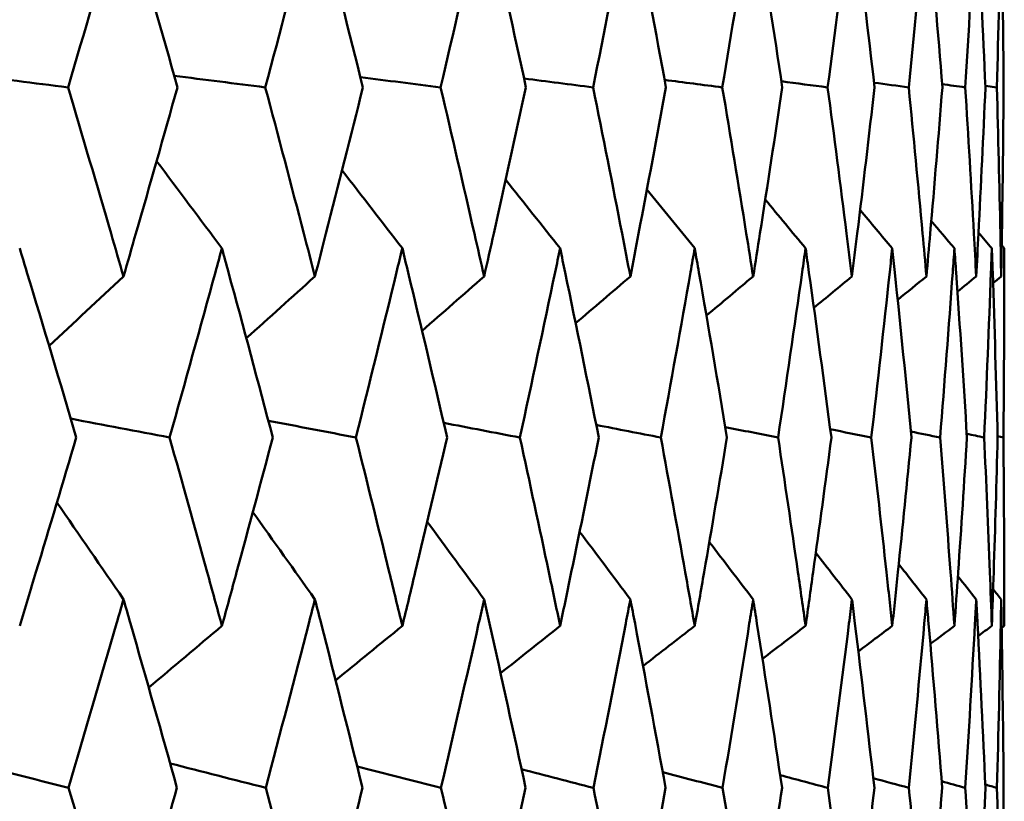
# Model space of a CAD drawing. Header units: millimetres. Extents: x 113 to 2969, y 62 to 2427.
# Tile 156 of 256: x 1151.38 to 1154.49, y 289.86 to 292.33. Entities that reach past the tile are written whole.
import ezdxf

# ---------------------------------------------------------------- set-up
doc = ezdxf.new("R2010")
doc.units = ezdxf.units.MM
doc.header["$LTSCALE"] = 12
doc.layers.add('Widoczne (ISO)', color=7, linetype='Continuous', lineweight=50)

msp = doc.modelspace()

# ---------------------------------------------------------------- linework, layer by layer
at = {"layer": 'Widoczne (ISO)'}
for p, q in [((1154.434431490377, 292.1237559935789), (1154.470878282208, 292.1185888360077)), ((1154.473144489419, 291.0157676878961), (1154.491441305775, 291.0117961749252))]:
    msp.add_line(p, q, dxfattribs=at)
msp.add_circle((1134.494309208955, 326.3263528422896), 50.0000000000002, dxfattribs=at)
for points, knots in [([(1151.709149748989, 292.7174560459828), (1151.702077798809, 292.692994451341), (1151.694993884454, 292.6685323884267), (1151.637096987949, 292.4689367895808), (1151.585681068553, 292.2937726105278), (1151.533656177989, 292.1185888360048)], [0.06241522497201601, 0.06241522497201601, 0.06241522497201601, 0.06241522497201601, 0.07085459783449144, 0.07085459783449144, 0.1312741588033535, 0.1312741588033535, 0.1312741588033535, 0.1312741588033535]), ([(1151.879671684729, 292.1185888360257), (1151.830563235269, 292.2937378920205), (1151.78079076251, 292.4688673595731), (1151.723300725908, 292.6684629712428), (1151.716231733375, 292.6929597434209), (1151.709149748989, 292.7174560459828)], [0.01044348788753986, 0.01044348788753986, 0.01044348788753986, 0.01044348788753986, 0.07085106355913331, 0.07085106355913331, 0.0793024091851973, 0.0793024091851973, 0.0793024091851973, 0.0793024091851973]), ([(1152.314439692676, 292.7174560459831), (1152.30813254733, 292.6929944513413), (1152.301812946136, 292.6685323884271), (1152.250148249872, 292.4689367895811), (1152.204175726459, 292.2937726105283), (1152.157568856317, 292.1185888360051)], [0.06241522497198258, 0.06241522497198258, 0.06241522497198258, 0.06241522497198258, 0.07085459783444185, 0.07085459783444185, 0.1312741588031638, 0.1312741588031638, 0.1312741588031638, 0.1312741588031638]), ([(1152.466164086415, 292.118588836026), (1152.422574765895, 292.2937378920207), (1152.378302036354, 292.4688673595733), (1152.327058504, 292.6684629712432), (1152.320755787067, 292.6929597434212), (1152.314439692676, 292.7174560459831)], [0.01044348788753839, 0.01044348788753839, 0.01044348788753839, 0.01044348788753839, 0.07085106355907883, 0.07085106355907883, 0.07930240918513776, 0.07930240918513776, 0.07930240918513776, 0.07930240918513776]), ([(1152.849401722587, 292.7174560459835), (1152.843884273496, 292.6929944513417), (1152.838353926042, 292.6685323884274), (1152.793125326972, 292.4689367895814), (1152.752777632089, 292.2937726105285), (1152.711772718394, 292.1185888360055)], [0.06241522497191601, 0.06241522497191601, 0.06241522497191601, 0.06241522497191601, 0.07085459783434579, 0.07085459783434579, 0.1312741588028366, 0.1312741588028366, 0.1312741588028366, 0.1312741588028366]), ([(1152.981729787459, 292.1185888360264), (1152.943831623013, 292.2937378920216), (1152.905233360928, 292.4688673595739), (1152.860438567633, 292.6684629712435), (1152.854927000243, 292.6929597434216), (1152.849401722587, 292.7174560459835)], [0.01044348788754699, 0.01044348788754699, 0.01044348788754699, 0.01044348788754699, 0.07085106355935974, 0.07085106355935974, 0.07930240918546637, 0.07930240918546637, 0.07930240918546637, 0.07930240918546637]), ([(1153.311924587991, 292.7174560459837), (1153.307218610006, 292.692994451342), (1153.302499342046, 292.6685323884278), (1153.263885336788, 292.4689367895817), (1153.229321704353, 292.2937726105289), (1153.194080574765, 292.1185888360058)], [0.06241522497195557, 0.06241522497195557, 0.06241522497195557, 0.06241522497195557, 0.07085459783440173, 0.07085459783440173, 0.1312741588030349, 0.1312741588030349, 0.1312741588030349, 0.1312741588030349]), ([(1153.424334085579, 292.1185888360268), (1153.392276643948, 292.2937378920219), (1153.359505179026, 292.4688673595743), (1153.321335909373, 292.6684629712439), (1153.316637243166, 292.692959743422), (1153.311924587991, 292.7174560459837)], [0.01044348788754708, 0.01044348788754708, 0.01044348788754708, 0.01044348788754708, 0.07085106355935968, 0.07085106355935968, 0.079302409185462, 0.079302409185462, 0.079302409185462, 0.079302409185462]), ([(1153.700182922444, 292.7174560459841), (1153.69630698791, 292.6929944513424), (1153.69241742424, 292.6685323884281), (1153.660570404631, 292.4689367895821), (1153.631927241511, 292.2937726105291), (1153.602588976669, 292.1185888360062)], [0.06241522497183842, 0.06241522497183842, 0.06241522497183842, 0.06241522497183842, 0.0708545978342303, 0.0708545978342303, 0.1312741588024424, 0.1312741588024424, 0.1312741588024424, 0.1312741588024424]), ([(1153.792230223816, 292.1185888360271), (1153.766140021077, 292.293737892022), (1153.739324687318, 292.4688673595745), (1153.707931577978, 292.6684629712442), (1153.704064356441, 292.6929597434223), (1153.700182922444, 292.7174560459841)], [0.01044348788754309, 0.01044348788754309, 0.01044348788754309, 0.01044348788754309, 0.07085106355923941, 0.07085106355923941, 0.07930240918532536, 0.07930240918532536, 0.07930240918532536, 0.07930240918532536]), ([(1154.012644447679, 292.7174560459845), (1154.009613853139, 292.6929944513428), (1154.006569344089, 292.6685323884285), (1153.981614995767, 292.4689367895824), (1153.95900534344, 292.2937726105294), (1153.935685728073, 292.1185888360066)], [0.06241522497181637, 0.06241522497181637, 0.06241522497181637, 0.06241522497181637, 0.07085459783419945, 0.07085459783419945, 0.1312741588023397, 0.1312741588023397, 0.1312741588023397, 0.1312741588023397]), ([(1154.08396628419, 292.1185888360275), (1154.063946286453, 292.2937378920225), (1154.043192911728, 292.4688673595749), (1154.018699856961, 292.6684629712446), (1154.015679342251, 292.6929597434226), (1154.012644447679, 292.7174560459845)], [0.01044348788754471, 0.01044348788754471, 0.01044348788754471, 0.01044348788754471, 0.07085106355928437, 0.07085106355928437, 0.07930240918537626, 0.07930240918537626, 0.07930240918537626, 0.07930240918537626]), ([(1154.248076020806, 292.7174560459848), (1154.245902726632, 292.6929944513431), (1154.243715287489, 292.6685323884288), (1154.225752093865, 292.4689367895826), (1154.209265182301, 292.2937726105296), (1154.192056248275, 292.1185888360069)], [0.06241522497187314, 0.06241522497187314, 0.06241522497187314, 0.06241522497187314, 0.07085459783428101, 0.07085459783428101, 0.1312741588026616, 0.1312741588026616, 0.1312741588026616, 0.1312741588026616]), ([(1154.29839091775, 292.1185888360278), (1154.2845201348, 292.2937378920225), (1154.269910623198, 292.4688673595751), (1154.252414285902, 292.6684629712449), (1154.250252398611, 292.692959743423), (1154.248076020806, 292.7174560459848)], [0.01044348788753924, 0.01044348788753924, 0.01044348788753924, 0.01044348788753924, 0.07085106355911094, 0.07085106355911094, 0.07930240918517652, 0.07930240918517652, 0.07930240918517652, 0.07930240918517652]), ([(1154.405548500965, 292.7174560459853), (1154.404241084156, 292.6929944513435), (1154.402919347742, 292.6685323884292), (1154.392018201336, 292.4689367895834), (1154.381719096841, 292.2937726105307), (1154.370688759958, 292.1185888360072)], [0.0624152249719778, 0.0624152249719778, 0.0624152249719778, 0.0624152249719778, 0.07085459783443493, 0.07085459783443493, 0.1312741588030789, 0.1312741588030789, 0.1312741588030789, 0.1312741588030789]), ([(1154.43465788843, 292.1185888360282), (1154.426991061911, 292.2937378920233), (1154.4185830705, 292.4688673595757), (1154.408152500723, 292.6684629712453), (1154.406857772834, 292.6929597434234), (1154.405548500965, 292.7174560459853)], [0.01044348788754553, 0.01044348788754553, 0.01044348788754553, 0.01044348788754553, 0.0708510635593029, 0.0708510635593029, 0.07930240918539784, 0.07930240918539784, 0.07930240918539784, 0.07930240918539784]), ([(1154.484440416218, 292.7174560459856), (1154.484004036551, 292.6929944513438), (1154.483553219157, 292.6685323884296), (1154.479757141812, 292.4689367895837), (1154.475686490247, 292.2937726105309), (1154.470878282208, 292.1185888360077)], [0.06241522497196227, 0.06241522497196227, 0.06241522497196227, 0.06241522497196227, 0.07085459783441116, 0.07085459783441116, 0.1312741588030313, 0.1312741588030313, 0.1312741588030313, 0.1312741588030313]), ([(1154.492229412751, 292.1185888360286), (1154.490796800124, 292.293737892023), (1154.488623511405, 292.4688673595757), (1154.485299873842, 292.6684629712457), (1154.484877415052, 292.6929597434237), (1154.484440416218, 292.7174560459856)], [0.01044348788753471, 0.01044348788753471, 0.01044348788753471, 0.01044348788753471, 0.07085106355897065, 0.07085106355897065, 0.07930240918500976, 0.07930240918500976, 0.07930240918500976, 0.07930240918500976]), ([(1151.533656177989, 292.1185888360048), (1151.579543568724, 291.964535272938), (1151.624935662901, 291.8104737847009), (1151.682979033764, 291.6112889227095), (1151.696085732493, 291.5661647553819), (1151.709149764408, 291.521040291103)], [0.008384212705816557, 0.008384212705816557, 0.008384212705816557, 0.008384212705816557, 0.06155515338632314, 0.06155515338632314, 0.0771286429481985, 0.0771286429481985, 0.0771286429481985, 0.0771286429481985]), ([(1151.709149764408, 291.521040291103), (1151.722208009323, 291.5661447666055), (1151.735223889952, 291.6112489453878), (1151.792516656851, 291.8104338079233), (1151.83634246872, 291.9645152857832), (1151.879671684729, 292.1185888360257)], [0.0459862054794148, 0.0459862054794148, 0.0459862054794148, 0.0459862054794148, 0.06155279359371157, 0.06155279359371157, 0.1147306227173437, 0.1147306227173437, 0.1147306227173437, 0.1147306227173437]), ([(1152.157568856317, 292.1185888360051), (1152.19867740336, 291.9645352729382), (1152.239273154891, 291.810473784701), (1152.291093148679, 291.6112889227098), (1152.302788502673, 291.5661647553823), (1152.314439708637, 291.5210402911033)], [0.008384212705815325, 0.008384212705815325, 0.008384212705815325, 0.008384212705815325, 0.06155515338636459, 0.06155515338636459, 0.07712864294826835, 0.07712864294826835, 0.07712864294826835, 0.07712864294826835]), ([(1152.314439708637, 291.5210402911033), (1152.326085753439, 291.5661447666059), (1152.337687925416, 291.6112489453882), (1152.388730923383, 291.8104338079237), (1152.427704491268, 291.9645152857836), (1152.466164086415, 292.118588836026)], [0.04598620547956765, 0.04598620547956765, 0.04598620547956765, 0.04598620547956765, 0.06155279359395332, 0.06155279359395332, 0.1147306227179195, 0.1147306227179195, 0.1147306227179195, 0.1147306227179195]), ([(1152.711772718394, 292.1185888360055), (1152.747940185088, 291.9645352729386), (1152.783579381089, 291.8104737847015), (1152.828971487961, 291.6112889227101), (1152.839209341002, 291.5661647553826), (1152.849401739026, 291.5210402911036)], [0.00838421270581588, 0.00838421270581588, 0.00838421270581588, 0.00838421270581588, 0.06155515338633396, 0.06155515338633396, 0.07712864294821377, 0.07712864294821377, 0.07712864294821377, 0.07712864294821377]), ([(1152.849401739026, 291.5210402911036), (1152.859589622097, 291.5661447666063), (1152.86973229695, 291.6112489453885), (1152.914324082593, 291.8104338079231), (1152.948291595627, 291.9645152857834), (1152.981729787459, 292.1185888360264)], [0.04598620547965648, 0.04598620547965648, 0.04598620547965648, 0.04598620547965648, 0.0615527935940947, 0.0615527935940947, 0.114730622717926, 0.114730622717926, 0.114730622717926, 0.114730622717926]), ([(1153.194080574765, 292.1185888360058), (1153.225164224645, 291.9645352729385), (1153.255706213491, 291.810473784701), (1153.294491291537, 291.6112889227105), (1153.303231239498, 291.5661647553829), (1153.311924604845, 291.521040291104)], [0.008384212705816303, 0.008384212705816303, 0.008384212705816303, 0.008384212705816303, 0.0615551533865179, 0.0615551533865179, 0.07712864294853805, 0.07712864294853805, 0.07712864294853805, 0.07712864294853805]), ([(1153.311924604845, 291.521040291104), (1153.320614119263, 291.5661447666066), (1153.329257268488, 291.6112489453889), (1153.367221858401, 291.8104338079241), (1153.396049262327, 291.9645152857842), (1153.424334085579, 292.1185888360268)], [0.04598620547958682, 0.04598620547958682, 0.04598620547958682, 0.04598620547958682, 0.06155279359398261, 0.06155279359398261, 0.114730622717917, 0.114730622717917, 0.114730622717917, 0.114730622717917]), ([(1153.602588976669, 292.1185888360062), (1153.628466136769, 291.9645352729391), (1153.653790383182, 291.8104737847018), (1153.68581536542, 291.6112889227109), (1153.693022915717, 291.5661647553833), (1153.700182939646, 291.5210402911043)], [0.008384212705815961, 0.008384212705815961, 0.008384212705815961, 0.008384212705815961, 0.06155515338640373, 0.06155515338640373, 0.07712864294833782, 0.07712864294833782, 0.07712864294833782, 0.07712864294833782]), ([(1153.700182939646, 291.5210402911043), (1153.707339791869, 291.566144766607), (1153.714449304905, 291.6112489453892), (1153.745636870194, 291.8104338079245), (1153.769210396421, 291.9645152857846), (1153.792230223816, 292.1185888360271)], [0.04598620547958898, 0.04598620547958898, 0.04598620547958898, 0.04598620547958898, 0.0615527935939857, 0.0615527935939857, 0.1147306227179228, 0.1147306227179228, 0.1147306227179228, 0.1147306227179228]), ([(1153.935685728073, 292.1185888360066), (1153.956254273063, 291.9645352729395), (1153.976260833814, 291.8104737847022), (1154.001399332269, 291.6112889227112), (1154.007046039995, 291.5661647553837), (1154.012644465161, 291.5210402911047)], [0.008384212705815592, 0.008384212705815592, 0.008384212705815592, 0.008384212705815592, 0.06155515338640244, 0.06155515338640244, 0.07712864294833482, 0.07712864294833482, 0.07712864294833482, 0.07712864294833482]), ([(1154.012644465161, 291.5210402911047), (1154.018240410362, 291.5661447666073), (1154.02378822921, 291.6112489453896), (1154.048075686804, 291.8104338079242), (1154.066302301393, 291.9645152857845), (1154.08396628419, 292.1185888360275)], [0.04598620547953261, 0.04598620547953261, 0.04598620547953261, 0.04598620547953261, 0.0615527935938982, 0.0615527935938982, 0.114730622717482, 0.114730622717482, 0.114730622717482, 0.114730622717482]), ([(1154.192056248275, 292.1185888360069), (1154.207235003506, 291.96453527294), (1154.221844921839, 291.8104737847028), (1154.239997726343, 291.6112889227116), (1154.244061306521, 291.566164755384), (1154.248076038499, 291.5210402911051)], [0.008384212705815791, 0.008384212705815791, 0.008384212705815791, 0.008384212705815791, 0.06155515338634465, 0.06155515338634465, 0.07712864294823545, 0.07712864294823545, 0.07712864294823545, 0.07712864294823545]), ([(1154.248076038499, 291.5210402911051), (1154.25208899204, 291.5661447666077), (1154.256053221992, 291.6112489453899), (1154.273344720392, 291.8104338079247), (1154.286152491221, 291.964515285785), (1154.29839091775, 292.1185888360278)], [0.04598620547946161, 0.04598620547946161, 0.04598620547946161, 0.04598620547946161, 0.0615527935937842, 0.0615527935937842, 0.1147306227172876, 0.1147306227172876, 0.1147306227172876, 0.1147306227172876]), ([(1154.370688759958, 292.1185888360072), (1154.380417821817, 291.9645352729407), (1154.389573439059, 291.8104737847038), (1154.400668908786, 291.6112889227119), (1154.403133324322, 291.5661647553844), (1154.405548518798, 291.5210402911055)], [0.008384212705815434, 0.008384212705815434, 0.008384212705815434, 0.008384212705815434, 0.06155515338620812, 0.06155515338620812, 0.07712864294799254, 0.07712864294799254, 0.07712864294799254, 0.07712864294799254]), ([(1154.405548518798, 291.5210402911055), (1154.407962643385, 291.566144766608), (1154.410327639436, 291.6112489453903), (1154.420554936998, 291.8104338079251), (1154.427893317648, 291.9645152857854), (1154.43465788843, 292.1185888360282)], [0.04598620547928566, 0.04598620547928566, 0.04598620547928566, 0.04598620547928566, 0.06155279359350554, 0.06155279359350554, 0.1147306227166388, 0.1147306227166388, 0.1147306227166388, 0.1147306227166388]), ([(1154.470878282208, 292.1185888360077), (1154.475119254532, 291.9645352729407), (1154.478784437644, 291.8104737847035), (1154.482778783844, 291.6112889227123), (1154.483634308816, 291.5661647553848), (1154.484440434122, 291.5210402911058)], [0.008384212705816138, 0.008384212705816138, 0.008384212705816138, 0.008384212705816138, 0.06155515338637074, 0.06155515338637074, 0.07712864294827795, 0.07712864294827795, 0.07712864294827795, 0.07712864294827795]), ([(1154.484440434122, 291.5210402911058), (1154.485246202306, 291.5661447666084), (1154.486002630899, 291.6112489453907), (1154.489125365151, 291.8104338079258), (1154.490965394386, 291.9645152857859), (1154.492229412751, 292.1185888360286)], [0.04598620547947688, 0.04598620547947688, 0.04598620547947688, 0.04598620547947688, 0.06155279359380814, 0.06155279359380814, 0.1147306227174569, 0.1147306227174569, 0.1147306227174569, 0.1147306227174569]), ([(1151.559923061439, 291.0117961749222), (1151.50854679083, 291.1858268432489), (1151.456535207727, 291.3598452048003), (1151.396230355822, 291.559163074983), (1151.388555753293, 291.5844842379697), (1151.380867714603, 291.6098051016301)], [0.01556036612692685, 0.01556036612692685, 0.01556036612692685, 0.01556036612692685, 0.0755552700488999, 0.0755552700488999, 0.08428623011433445, 0.08428623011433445, 0.08428623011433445, 0.08428623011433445]), ([(1152.020442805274, 291.6098051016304), (1152.013542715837, 291.5845285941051), (1152.006629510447, 291.5592517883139), (1151.952013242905, 291.359933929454), (1151.903699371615, 291.1858712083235), (1151.854766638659, 291.0117961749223)], [0.06686277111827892, 0.06686277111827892, 0.06686277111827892, 0.06686277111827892, 0.07557847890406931, 0.07557847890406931, 0.1355889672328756, 0.1355889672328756, 0.1355889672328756, 0.1355889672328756]), ([(1152.181092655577, 291.0117961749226), (1152.135096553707, 291.185826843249), (1152.088444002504, 291.3598452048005), (1152.03425331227, 291.5591630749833), (1152.027355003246, 291.5844842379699), (1152.020442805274, 291.6098051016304)], [0.01556036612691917, 0.01556036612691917, 0.01556036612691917, 0.01556036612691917, 0.07555527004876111, 0.07555527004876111, 0.08428623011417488, 0.08428623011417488, 0.08428623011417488, 0.08428623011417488]), ([(1152.590850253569, 291.6098051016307), (1152.584751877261, 291.5845285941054), (1152.578639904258, 291.5592517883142), (1152.530337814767, 291.3599339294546), (1152.487514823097, 291.1858712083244), (1152.444050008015, 291.0117961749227)], [0.0668627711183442, 0.0668627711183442, 0.0668627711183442, 0.0668627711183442, 0.07557847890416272, 0.07557847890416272, 0.1355889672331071, 0.1355889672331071, 0.1355889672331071, 0.1355889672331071]), ([(1152.732460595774, 291.0117961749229), (1152.692026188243, 291.1858268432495), (1152.650916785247, 291.3598452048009), (1152.60305412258, 291.5591630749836), (1152.596959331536, 291.5844842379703), (1152.590850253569, 291.6098051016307)], [0.01556036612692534, 0.01556036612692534, 0.01556036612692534, 0.01556036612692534, 0.07555527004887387, 0.07555527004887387, 0.08428623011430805, 0.08428623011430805, 0.08428623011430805, 0.08428623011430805]), ([(1153.089838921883, 291.6098051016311), (1153.084566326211, 291.5845285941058), (1153.07927970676, 291.5592517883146), (1153.037482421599, 291.3599339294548), (1153.000319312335, 291.1858712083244), (1152.962493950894, 291.0117961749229)], [0.0668627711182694, 0.0668627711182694, 0.0668627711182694, 0.0668627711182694, 0.07557847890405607, 0.07557847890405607, 0.1355889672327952, 0.1355889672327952, 0.1355889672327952, 0.1355889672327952]), ([(1153.211850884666, 291.0117961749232), (1153.177137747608, 291.1858268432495), (1153.141733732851, 291.3598452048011), (1153.100387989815, 291.559163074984), (1153.095120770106, 291.5844842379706), (1153.089838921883, 291.6098051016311)], [0.01556036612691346, 0.01556036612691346, 0.01556036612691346, 0.01556036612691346, 0.07555527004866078, 0.07555527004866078, 0.08428623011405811, 0.08428623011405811, 0.08428623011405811, 0.08428623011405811]), ([(1153.515439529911, 291.6098051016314), (1153.5110135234, 291.5845285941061), (1153.506573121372, 291.559251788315), (1153.471445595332, 291.3599339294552), (1153.440089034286, 291.1858712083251), (1153.408052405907, 291.0117961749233)], [0.06686277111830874, 0.06686277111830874, 0.06686277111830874, 0.06686277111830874, 0.07557847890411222, 0.07557847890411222, 0.1355889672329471, 0.1355889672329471, 0.1355889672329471, 0.1355889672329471]), ([(1153.617371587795, 291.0117961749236), (1153.588516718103, 291.18582684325), (1153.558957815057, 291.3598452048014), (1153.524292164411, 291.5591630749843), (1153.519873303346, 291.584484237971), (1153.515439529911, 291.6098051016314)], [0.01556036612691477, 0.01556036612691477, 0.01556036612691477, 0.01556036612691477, 0.0755552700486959, 0.0755552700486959, 0.08428623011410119, 0.08428623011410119, 0.08428623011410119, 0.08428623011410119]), ([(1153.865972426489, 291.6098051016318), (1153.862410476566, 291.5845285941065), (1153.858833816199, 291.5592517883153), (1153.830514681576, 291.3599339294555), (1153.80508841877, 291.1858712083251), (1153.778966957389, 291.0117961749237)], [0.06686277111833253, 0.06686277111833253, 0.06686277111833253, 0.06686277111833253, 0.07557847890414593, 0.07557847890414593, 0.1355889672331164, 0.1355889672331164, 0.1355889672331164, 0.1355889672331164]), ([(1153.947422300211, 291.0117961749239), (1153.924539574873, 291.1858268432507), (1153.900942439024, 291.359845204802), (1153.873093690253, 291.5591630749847), (1153.86954062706, 291.5844842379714), (1153.865972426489, 291.6098051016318)], [0.0155603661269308, 0.0155603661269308, 0.0155603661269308, 0.0155603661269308, 0.07555527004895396, 0.07555527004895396, 0.08428623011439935, 0.08428623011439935, 0.08428623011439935, 0.08428623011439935]), ([(1154.140054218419, 291.6098051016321), (1154.137370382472, 291.5845285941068), (1154.134671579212, 291.5592517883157), (1154.113272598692, 291.3599339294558), (1154.093876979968, 291.1858712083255), (1154.073773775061, 291.011796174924)], [0.0668627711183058, 0.0668627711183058, 0.0668627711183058, 0.0668627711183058, 0.07557847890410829, 0.07557847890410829, 0.1355889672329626, 0.1355889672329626, 0.1355889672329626, 0.1355889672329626]), ([(1154.200700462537, 291.0117961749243), (1154.183880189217, 291.1858268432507), (1154.16633794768, 291.3598452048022), (1154.145416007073, 291.5591630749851), (1154.142742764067, 291.5844842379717), (1154.140054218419, 291.6098051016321)], [0.01556036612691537, 0.01556036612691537, 0.01556036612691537, 0.01556036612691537, 0.07555527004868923, 0.07555527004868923, 0.08428623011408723, 0.08428623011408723, 0.08428623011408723, 0.08428623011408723]), ([(1154.336603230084, 291.6098051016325), (1154.334808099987, 291.5845285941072), (1154.332997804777, 291.559251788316), (1154.318603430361, 291.3599339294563), (1154.305315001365, 291.185871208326), (1154.291309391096, 291.0117961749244)], [0.06686277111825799, 0.06686277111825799, 0.06686277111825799, 0.06686277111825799, 0.07557847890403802, 0.07557847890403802, 0.1355889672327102, 0.1355889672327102, 0.1355889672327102, 0.1355889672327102]), ([(1154.37620650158, 291.0117961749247), (1154.365515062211, 291.1858268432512), (1154.354096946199, 291.3598452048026), (1154.340184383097, 291.5591630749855), (1154.338401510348, 291.5844842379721), (1154.336603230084, 291.6098051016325)], [0.01556036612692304, 0.01556036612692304, 0.01556036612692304, 0.01556036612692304, 0.07555527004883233, 0.07555527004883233, 0.0842862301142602, 0.0842862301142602, 0.0842862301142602, 0.0842862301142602]), ([(1154.454843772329, 291.6098051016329), (1154.453944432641, 291.5845285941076), (1154.453029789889, 291.5592517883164), (1154.445696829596, 291.3599339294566), (1154.438568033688, 291.1858712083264), (1154.430715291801, 291.0117961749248)], [0.06686277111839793, 0.06686277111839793, 0.06686277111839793, 0.06686277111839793, 0.07557847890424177, 0.07557847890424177, 0.1355889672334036, 0.1355889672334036, 0.1355889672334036, 0.1355889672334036]), ([(1154.473247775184, 291.0117961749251), (1154.468727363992, 291.1858268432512), (1154.463478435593, 291.3598452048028), (1154.456630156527, 291.5591630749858), (1154.455744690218, 291.5844842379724), (1154.454843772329, 291.6098051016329)], [0.01556036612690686, 0.01556036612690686, 0.01556036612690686, 0.01556036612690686, 0.07555527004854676, 0.07555527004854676, 0.08428623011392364, 0.08428623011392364, 0.08428623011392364, 0.08428623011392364]), ([(1154.494309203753, 291.6098051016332), (1154.494309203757, 291.584528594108), (1154.49429382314, 291.5592517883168), (1154.494051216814, 291.3599339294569), (1154.493110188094, 291.1858712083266), (1154.491441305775, 291.0117961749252)], [0.06686277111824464, 0.06686277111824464, 0.06686277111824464, 0.06686277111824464, 0.07557847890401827, 0.07557847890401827, 0.1355889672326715, 0.1355889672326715, 0.1355889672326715, 0.1355889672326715]), ([(1151.380867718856, 290.4162790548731), (1151.398089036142, 290.4727824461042), (1151.415244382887, 290.5292862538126), (1151.475280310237, 290.7277890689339), (1151.517810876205, 290.8697929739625), (1151.559923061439, 291.0117961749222)], [0.04208868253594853, 0.04208868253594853, 0.04208868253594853, 0.04208868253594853, 0.06158988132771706, 0.06158988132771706, 0.1105980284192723, 0.1105980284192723, 0.1105980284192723, 0.1105980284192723]), ([(1151.854766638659, 291.0117961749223), (1151.89486009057, 290.869812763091), (1151.934530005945, 290.7278286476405), (1151.989397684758, 290.5293258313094), (1152.00495396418, 290.4728022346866), (1152.020442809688, 290.4162790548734)], [0.01259731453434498, 0.01259731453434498, 0.01259731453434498, 0.01259731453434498, 0.06159863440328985, 0.06159863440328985, 0.08110666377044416, 0.08110666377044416, 0.08110666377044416, 0.08110666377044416]), ([(1152.020442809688, 290.4162790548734), (1152.035926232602, 290.4727824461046), (1152.051341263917, 290.5292862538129), (1152.105254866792, 290.7277890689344), (1152.143390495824, 290.8697929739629), (1152.181092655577, 291.0117961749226)], [0.04208868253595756, 0.04208868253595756, 0.04208868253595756, 0.04208868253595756, 0.06158988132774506, 0.06158988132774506, 0.1105980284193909, 0.1105980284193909, 0.1105980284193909, 0.1105980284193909]), ([(1152.444050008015, 291.0117961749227), (1152.479663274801, 290.8698127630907), (1152.514838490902, 290.7278286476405), (1152.563402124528, 290.5293258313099), (1152.577161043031, 290.4728022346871), (1152.590850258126, 290.4162790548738)], [0.01259731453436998, 0.01259731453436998, 0.01259731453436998, 0.01259731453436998, 0.06159863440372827, 0.06159863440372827, 0.08110666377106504, 0.08110666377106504, 0.08110666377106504, 0.08110666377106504]), ([(1152.590850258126, 290.4162790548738), (1152.604534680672, 290.4727824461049), (1152.61814856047, 290.5292862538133), (1152.66572706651, 290.7277890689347), (1152.699317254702, 290.8697929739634), (1152.732460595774, 291.0117961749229)], [0.04208868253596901, 0.04208868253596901, 0.04208868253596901, 0.04208868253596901, 0.0615898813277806, 0.0615898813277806, 0.1105980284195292, 0.1105980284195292, 0.1105980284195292, 0.1105980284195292]), ([(1152.962493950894, 291.0117961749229), (1152.993486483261, 290.8698127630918), (1153.024028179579, 290.7278286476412), (1153.066096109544, 290.5293258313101), (1153.078003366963, 290.4728022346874), (1153.089838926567, 290.4162790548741)], [0.01259731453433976, 0.01259731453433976, 0.01259731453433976, 0.01259731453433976, 0.06159863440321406, 0.06159863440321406, 0.08110666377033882, 0.08110666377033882, 0.08110666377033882, 0.08110666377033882]), ([(1153.089838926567, 290.4162790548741), (1153.10167034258, 290.4727824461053), (1153.113429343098, 290.5292862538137), (1153.154484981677, 290.7277890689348), (1153.183397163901, 290.8697929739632), (1153.211850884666, 291.0117961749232)], [0.04208868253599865, 0.04208868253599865, 0.04208868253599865, 0.04208868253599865, 0.0615898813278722, 0.0615898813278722, 0.1105980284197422, 0.1105980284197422, 0.1105980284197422, 0.1105980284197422]), ([(1153.408052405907, 291.0117961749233), (1153.434301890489, 290.8698127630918), (1153.460089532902, 290.7278286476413), (1153.495495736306, 290.5293258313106), (1153.505504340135, 290.4728022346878), (1153.515439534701, 290.4162790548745)], [0.01259731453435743, 0.01259731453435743, 0.01259731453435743, 0.01259731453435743, 0.06159863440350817, 0.06159863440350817, 0.08110666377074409, 0.08110666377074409, 0.08110666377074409, 0.08110666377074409]), ([(1153.515439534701, 290.4162790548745), (1153.525371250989, 290.4727824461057), (1153.535228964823, 290.5292862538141), (1153.569599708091, 290.7277890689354), (1153.593719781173, 290.8697929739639), (1153.617371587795, 291.0117961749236)], [0.04208868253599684, 0.04208868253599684, 0.04208868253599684, 0.04208868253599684, 0.06158988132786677, 0.06158988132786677, 0.1105980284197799, 0.1105980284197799, 0.1105980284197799, 0.1105980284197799]), ([(1153.778966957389, 291.0117961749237), (1153.800369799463, 290.8698127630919), (1153.821301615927, 290.7278286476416), (1153.84990636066, 290.529325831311), (1153.857976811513, 290.4728022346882), (1153.865972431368, 290.4162790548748)], [0.01259731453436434, 0.01259731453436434, 0.01259731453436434, 0.01259731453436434, 0.06159863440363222, 0.06159863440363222, 0.08110666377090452, 0.08110666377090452, 0.08110666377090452, 0.08110666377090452]), ([(1153.865972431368, 290.4162790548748), (1153.873965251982, 290.4727824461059), (1153.881882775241, 290.5292862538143), (1153.909432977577, 290.7277890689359), (1153.928665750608, 290.8697929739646), (1153.947422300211, 291.0117961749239)], [0.04208868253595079, 0.04208868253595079, 0.04208868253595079, 0.04208868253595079, 0.06158988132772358, 0.06158988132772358, 0.1105980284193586, 0.1105980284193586, 0.1105980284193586, 0.1105980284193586]), ([(1154.073773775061, 291.011796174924), (1154.090245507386, 290.8698127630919), (1154.106238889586, 290.7278286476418), (1154.127929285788, 290.5293258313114), (1154.134029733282, 290.4728022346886), (1154.140054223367, 290.4162790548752)], [0.01259731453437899, 0.01259731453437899, 0.01259731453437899, 0.01259731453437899, 0.06159863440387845, 0.06159863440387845, 0.08110666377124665, 0.08110666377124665, 0.08110666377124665, 0.08110666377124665]), ([(1154.140054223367, 290.4162790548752), (1154.146076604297, 290.4727824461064), (1154.152022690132, 290.5292862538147), (1154.172643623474, 290.7277890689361), (1154.186913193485, 290.8697929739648), (1154.200700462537, 291.0117961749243)], [0.04208868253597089, 0.04208868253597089, 0.04208868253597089, 0.04208868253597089, 0.06158988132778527, 0.06158988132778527, 0.1105980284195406, 0.1105980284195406, 0.1105980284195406, 0.1105980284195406]), ([(1154.291309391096, 291.0117961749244), (1154.302785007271, 290.8698127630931), (1154.313776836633, 290.7278286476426), (1154.328467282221, 290.5293258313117), (1154.332573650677, 290.4728022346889), (1154.336603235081, 290.4162790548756)], [0.01259731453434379, 0.01259731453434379, 0.01259731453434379, 0.01259731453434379, 0.06159863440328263, 0.06159863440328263, 0.08110666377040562, 0.08110666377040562, 0.08110666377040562, 0.08110666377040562]), ([(1154.336603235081, 290.4162790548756), (1154.340631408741, 290.4727824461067), (1154.344582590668, 290.5292862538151), (1154.358192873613, 290.7277890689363), (1154.367442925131, 290.8697929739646), (1154.37620650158, 291.0117961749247)], [0.04208868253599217, 0.04208868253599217, 0.04208868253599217, 0.04208868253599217, 0.06158988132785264, 0.06158988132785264, 0.1105980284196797, 0.1105980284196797, 0.1105980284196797, 0.1105980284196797]), ([(1154.430715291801, 291.0117961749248), (1154.437149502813, 290.8698127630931), (1154.443096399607, 290.7278286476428), (1154.450728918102, 290.5293258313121), (1154.452825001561, 290.4728022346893), (1154.454843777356, 290.4162790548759)], [0.01259731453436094, 0.01259731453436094, 0.01259731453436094, 0.01259731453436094, 0.06159863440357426, 0.06159863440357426, 0.08110666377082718, 0.08110666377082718, 0.08110666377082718, 0.08110666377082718]), ([(1154.454843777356, 290.4162790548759), (1154.456861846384, 290.472782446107), (1154.458802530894, 290.5292862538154), (1154.465348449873, 290.7277890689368), (1154.46954247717, 290.8697929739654), (1154.473247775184, 291.0117961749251)], [0.04208868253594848, 0.04208868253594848, 0.04208868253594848, 0.04208868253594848, 0.0615898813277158, 0.0615898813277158, 0.1105980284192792, 0.1105980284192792, 0.1105980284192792, 0.1105980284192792]), ([(1154.491441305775, 291.0117961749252), (1154.492808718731, 290.8698127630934), (1154.493687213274, 290.7278286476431), (1154.494231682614, 290.5293258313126), (1154.49430920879, 290.4728022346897), (1154.49430920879, 290.4162790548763)], [0.01259731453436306, 0.01259731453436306, 0.01259731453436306, 0.01259731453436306, 0.06159863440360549, 0.06159863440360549, 0.08110666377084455, 0.08110666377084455, 0.08110666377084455, 0.08110666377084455]), ([(1151.709149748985, 290.5000712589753), (1151.70179419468, 290.4745325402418), (1151.694425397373, 290.4489936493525), (1151.637021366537, 290.2503972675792), (1151.586389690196, 290.0773254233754), (1151.535153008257, 289.9042483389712)], [0.07138253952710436, 0.07138253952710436, 0.07138253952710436, 0.07138253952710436, 0.08018544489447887, 0.08018544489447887, 0.1398356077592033, 0.1398356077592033, 0.1398356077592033, 0.1398356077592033]), ([(1151.878258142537, 289.9042483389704), (1151.82987646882, 290.0772690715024), (1151.780863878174, 290.2502845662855), (1151.723879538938, 290.4488809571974), (1151.716521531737, 290.4744761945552), (1151.709149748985, 290.5000712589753)], [0.02053386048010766, 0.02053386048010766, 0.02053386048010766, 0.02053386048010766, 0.08016461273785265, 0.08016461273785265, 0.08898694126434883, 0.08898694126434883, 0.08898694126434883, 0.08898694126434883]), ([(1152.314439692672, 290.5000712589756), (1152.307879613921, 290.4745325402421), (1152.301305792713, 290.4489936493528), (1152.250079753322, 290.2503972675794), (1152.204808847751, 290.0773254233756), (1152.158909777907, 289.9042483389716)], [0.07138253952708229, 0.07138253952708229, 0.07138253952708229, 0.07138253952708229, 0.08018544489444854, 0.08018544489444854, 0.1398356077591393, 0.1398356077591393, 0.1398356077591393, 0.1398356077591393]), ([(1152.464909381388, 289.9042483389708), (1152.421963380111, 290.0772690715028), (1152.37836616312, 290.2502845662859), (1152.327574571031, 290.4488809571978), (1152.321014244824, 290.4744761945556), (1152.314439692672, 290.5000712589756)], [0.02053386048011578, 0.02053386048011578, 0.02053386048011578, 0.02053386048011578, 0.08016461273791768, 0.08016461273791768, 0.08898694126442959, 0.08898694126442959, 0.08898694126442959, 0.08898694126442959]), ([(1152.849401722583, 290.5000712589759), (1152.84366300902, 290.4745325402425), (1152.83791010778, 290.4489936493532), (1152.793064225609, 290.2503972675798), (1152.75333275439, 290.077325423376), (1152.712952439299, 289.9042483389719)], [0.07138253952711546, 0.07138253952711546, 0.07138253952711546, 0.07138253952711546, 0.0801854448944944, 0.0801854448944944, 0.1398356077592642, 0.1398356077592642, 0.1398356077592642, 0.1398356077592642]), ([(1152.980638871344, 289.9042483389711), (1152.943298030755, 290.0772690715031), (1152.905288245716, 290.2502845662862), (1152.860889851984, 290.4488809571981), (1152.855153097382, 290.4744761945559), (1152.849401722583, 290.5000712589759)], [0.02053386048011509, 0.02053386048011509, 0.02053386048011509, 0.02053386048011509, 0.08016461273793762, 0.08016461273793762, 0.08898694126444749, 0.08898694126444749, 0.08898694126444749, 0.08898694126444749]), ([(1153.311924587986, 290.5000712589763), (1153.307029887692, 290.4745325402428), (1153.302120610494, 290.4489936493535), (1153.26383187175, 290.2503972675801), (1153.229796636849, 290.0773254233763), (1153.195094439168, 289.9042483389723)], [0.07138253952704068, 0.07138253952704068, 0.07138253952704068, 0.07138253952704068, 0.08018544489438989, 0.08018544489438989, 0.1398356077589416, 0.1398356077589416, 0.1398356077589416, 0.1398356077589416]), ([(1153.423411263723, 289.9042483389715), (1153.391822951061, 290.0772690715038), (1153.35955060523, 290.2502845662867), (1153.321720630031, 290.4488809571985), (1153.316830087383, 290.4744761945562), (1153.311924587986, 290.5000712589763)], [0.02053386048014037, 0.02053386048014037, 0.02053386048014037, 0.02053386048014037, 0.08016461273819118, 0.08016461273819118, 0.08898694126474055, 0.08898694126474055, 0.08898694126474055, 0.08898694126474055]), ([(1153.70018292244, 290.5000712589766), (1153.69615155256, 290.4745325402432), (1153.692105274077, 290.4489936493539), (1153.660524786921, 290.2503972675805), (1153.632320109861, 290.0773254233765), (1153.60343298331, 289.9042483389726)], [0.07138253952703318, 0.07138253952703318, 0.07138253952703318, 0.07138253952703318, 0.08018544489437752, 0.08018544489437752, 0.1398356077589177, 0.1398356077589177, 0.1398356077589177, 0.1398356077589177]), ([(1153.791479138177, 289.9042483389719), (1153.76576801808, 290.077269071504), (1153.739360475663, 290.250284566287), (1153.708248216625, 290.4488809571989), (1153.704223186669, 290.4744761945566), (1153.70018292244, 290.5000712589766)], [0.02053386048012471, 0.02053386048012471, 0.02053386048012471, 0.02053386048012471, 0.08016461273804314, 0.08016461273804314, 0.08898694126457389, 0.08898694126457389, 0.08898694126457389, 0.08898694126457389]), ([(1154.012644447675, 290.500071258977), (1154.009492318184, 290.4745325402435), (1154.00632500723, 290.4489936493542), (1153.981577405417, 290.2503972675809), (1153.959314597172, 290.0773254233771), (1153.936356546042, 289.9042483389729)], [0.07138253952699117, 0.07138253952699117, 0.07138253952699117, 0.07138253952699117, 0.08018544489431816, 0.08018544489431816, 0.13983560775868, 0.13983560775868, 0.13983560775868, 0.13983560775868]), ([(1154.083389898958, 289.9042483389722), (1154.06365744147, 290.0772690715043), (1154.043218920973, 290.2502845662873), (1154.01894716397, 290.4488809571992), (1154.01580353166, 290.4744761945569), (1154.012644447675, 290.500071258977)], [0.02053386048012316, 0.02053386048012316, 0.02053386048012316, 0.02053386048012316, 0.08016461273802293, 0.08016461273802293, 0.08898694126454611, 0.08898694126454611, 0.08898694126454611, 0.08898694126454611]), ([(1154.248076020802, 290.5000712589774), (1154.245815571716, 290.474532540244), (1154.243539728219, 290.4489936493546), (1154.225722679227, 290.2503972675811), (1154.209489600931, 290.0773254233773), (1154.192551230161, 289.9042483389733)], [0.07138253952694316, 0.07138253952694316, 0.07138253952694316, 0.07138253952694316, 0.08018544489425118, 0.08018544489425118, 0.1398356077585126, 0.1398356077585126, 0.1398356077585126, 0.1398356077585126]), ([(1154.297991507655, 289.9042483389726), (1154.284315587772, 290.0772690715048), (1154.269926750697, 290.2502845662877), (1154.252591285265, 290.4488809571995), (1154.250341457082, 290.4744761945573), (1154.248076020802, 290.5000712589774)], [0.02053386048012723, 0.02053386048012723, 0.02053386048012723, 0.02053386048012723, 0.0801646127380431, 0.0801646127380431, 0.08898694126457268, 0.08898694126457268, 0.08898694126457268, 0.08898694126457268]), ([(1154.40554850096, 290.5000712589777), (1154.404188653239, 290.4745325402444), (1154.402813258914, 290.448993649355), (1154.391997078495, 290.2503972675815), (1154.381857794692, 290.0773254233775), (1154.371005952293, 289.9042483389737)], [0.07138253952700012, 0.07138253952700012, 0.07138253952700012, 0.07138253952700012, 0.0801854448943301, 0.0801854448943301, 0.1398356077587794, 0.1398356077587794, 0.1398356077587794, 0.1398356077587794]), ([(1154.434437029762, 289.9042483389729), (1154.426871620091, 290.0772690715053), (1154.418589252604, 290.2502845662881), (1154.408258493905, 290.4488809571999), (1154.406911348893, 290.4744761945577), (1154.40554850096, 290.5000712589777)], [0.02053386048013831, 0.02053386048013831, 0.02053386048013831, 0.02053386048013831, 0.08016461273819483, 0.08016461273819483, 0.08898694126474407, 0.08898694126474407, 0.08898694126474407, 0.08898694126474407]), ([(1154.484440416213, 290.5000712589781), (1154.483986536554, 290.4745325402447), (1154.483517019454, 290.4489936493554), (1154.479744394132, 290.2503972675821), (1154.475738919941, 290.0773254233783), (1154.471016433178, 289.9042483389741)], [0.07138253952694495, 0.07138253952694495, 0.07138253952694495, 0.07138253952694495, 0.08018544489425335, 0.08018544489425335, 0.1398356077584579, 0.1398356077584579, 0.1398356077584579, 0.1398356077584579]), ([(1154.492187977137, 289.9042483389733), (1154.490762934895, 290.0772690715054), (1154.488619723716, 290.2502845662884), (1154.485334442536, 290.4488809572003), (1154.48489529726, 290.4744761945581), (1154.484440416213, 290.5000712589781)], [0.02053386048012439, 0.02053386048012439, 0.02053386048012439, 0.02053386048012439, 0.08016461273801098, 0.08016461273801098, 0.08898694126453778, 0.08898694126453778, 0.08898694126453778, 0.08898694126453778]), ([(1151.535153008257, 289.9042483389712), (1151.573787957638, 289.7745371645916), (1151.612079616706, 289.6448300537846), (1151.669827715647, 289.4474498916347), (1151.68953575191, 289.3797696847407), (1151.709149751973, 289.3120913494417)], [0.01681985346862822, 0.01681985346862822, 0.01681985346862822, 0.01681985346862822, 0.06159108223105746, 0.06159108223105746, 0.08495432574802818, 0.08495432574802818, 0.08495432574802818, 0.08495432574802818]), ([(1151.709149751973, 289.3120913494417), (1151.728758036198, 289.3797499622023), (1151.748268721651, 289.44741044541), (1151.804899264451, 289.6447906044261), (1151.841758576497, 289.7745174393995), (1151.878258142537, 289.9042483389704)], [0.03825175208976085, 0.03825175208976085, 0.03825175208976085, 0.03825175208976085, 0.06160816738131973, 0.06160816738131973, 0.1063861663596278, 0.1063861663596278, 0.1063861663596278, 0.1063861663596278]), ([(1152.158909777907, 289.9042483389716), (1152.193519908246, 289.7745371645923), (1152.227773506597, 289.6448300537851), (1152.279356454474, 289.447449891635), (1152.296946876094, 289.379769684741), (1152.314439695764, 289.312091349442)], [0.01681985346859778, 0.01681985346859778, 0.01681985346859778, 0.01681985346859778, 0.06159108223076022, 0.06159108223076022, 0.0849543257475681, 0.0849543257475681, 0.0849543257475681, 0.0849543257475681]), ([(1152.314439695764, 289.312091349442), (1152.331927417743, 289.3797499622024), (1152.349314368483, 289.4474104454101), (1152.399740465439, 289.6447906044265), (1152.432510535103, 289.7745174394), (1152.464909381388, 289.9042483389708)], [0.0382517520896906, 0.0382517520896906, 0.0382517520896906, 0.0382517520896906, 0.06160816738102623, 0.06160816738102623, 0.1063861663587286, 0.1063861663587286, 0.1063861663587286, 0.1063861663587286]), ([(1152.712952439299, 289.9042483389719), (1152.743401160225, 289.7745371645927), (1152.773481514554, 289.6448300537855), (1152.818695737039, 289.4474498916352), (1152.834099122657, 289.3797696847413), (1152.849401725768, 289.3120913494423)], [0.01681985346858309, 0.01681985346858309, 0.01681985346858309, 0.01681985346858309, 0.06159108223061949, 0.06159108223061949, 0.08495432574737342, 0.08495432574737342, 0.08495432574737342, 0.08495432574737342]), ([(1152.849401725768, 289.3120913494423), (1152.864699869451, 289.3797499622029), (1152.879894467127, 289.4474104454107), (1152.92391710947, 289.6447906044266), (1152.95246860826, 289.7745174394), (1152.980638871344, 289.9042483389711)], [0.03825175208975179, 0.03825175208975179, 0.03825175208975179, 0.03825175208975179, 0.06160816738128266, 0.06160816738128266, 0.1063861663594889, 0.1063861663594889, 0.1063861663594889, 0.1063861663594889]), ([(1153.195094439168, 289.9042483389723), (1153.221261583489, 289.7745371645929), (1153.24704998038, 289.6448300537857), (1153.285717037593, 289.4474498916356), (1153.298872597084, 289.3797696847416), (1153.311924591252, 289.3120913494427)], [0.01681985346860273, 0.01681985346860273, 0.01681985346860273, 0.01681985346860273, 0.06159108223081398, 0.06159108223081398, 0.08495432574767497, 0.08495432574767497, 0.08495432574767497, 0.08495432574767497]), ([(1153.311924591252, 289.3120913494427), (1153.324972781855, 289.3797499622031), (1153.337915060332, 289.4474104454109), (1153.375360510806, 289.6447906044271), (1153.399580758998, 289.7745174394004), (1153.423411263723, 289.9042483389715)], [0.03825175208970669, 0.03825175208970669, 0.03825175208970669, 0.03825175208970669, 0.06160816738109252, 0.06160816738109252, 0.1063861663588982, 0.1063861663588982, 0.1063861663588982, 0.1063861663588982]), ([(1153.60343298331, 289.9042483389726), (1153.625215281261, 289.7745371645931), (1153.646609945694, 289.644830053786), (1153.678577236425, 289.447449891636), (1153.689433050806, 289.379769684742), (1153.700182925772, 289.312091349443)], [0.01681985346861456, 0.01681985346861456, 0.01681985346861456, 0.01681985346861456, 0.06159108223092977, 0.06159108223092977, 0.08495432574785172, 0.08495432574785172, 0.08495432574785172, 0.08495432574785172]), ([(1153.700182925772, 289.312091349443), (1153.710929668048, 289.3797499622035), (1153.721568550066, 289.4474104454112), (1153.752289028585, 289.6447906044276), (1153.772082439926, 289.7745174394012), (1153.791479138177, 289.9042483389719)], [0.03825175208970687, 0.03825175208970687, 0.03825175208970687, 0.03825175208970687, 0.06160816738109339, 0.06160816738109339, 0.1063861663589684, 0.1063861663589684, 0.1063861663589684, 0.1063861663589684]), ([(1153.936356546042, 289.9042483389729), (1153.953668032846, 289.7745371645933), (1153.970584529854, 289.6448300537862), (1153.995725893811, 289.4474498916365), (1154.004239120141, 289.3797696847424), (1154.012644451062, 289.3120913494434)], [0.0168198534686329, 0.0168198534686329, 0.0168198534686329, 0.0168198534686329, 0.06159108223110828, 0.06159108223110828, 0.08495432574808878, 0.08495432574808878, 0.08495432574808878, 0.08495432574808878]), ([(1154.012644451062, 289.3120913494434), (1154.021047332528, 289.3797499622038), (1154.02934083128, 289.4474104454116), (1154.05321509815, 289.6447906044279), (1154.068503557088, 289.7745174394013), (1154.083389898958, 289.9042483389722)], [0.03825175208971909, 0.03825175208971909, 0.03825175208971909, 0.03825175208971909, 0.0616081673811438, 0.0616081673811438, 0.1063861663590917, 0.1063861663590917, 0.1063861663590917, 0.1063861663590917]), ([(1154.192551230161, 289.9042483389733), (1154.205323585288, 289.7745371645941), (1154.217695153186, 289.6448300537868), (1154.235911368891, 289.4474498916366), (1154.242048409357, 289.3797696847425), (1154.24807602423, 289.3120913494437)], [0.01681985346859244, 0.01681985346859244, 0.01681985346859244, 0.01681985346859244, 0.06159108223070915, 0.06159108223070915, 0.08495432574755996, 0.08495432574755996, 0.08495432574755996, 0.08495432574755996]), ([(1154.24807602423, 289.3120913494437), (1154.254101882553, 289.3797499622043), (1154.260017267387, 289.4474104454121), (1154.276951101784, 289.6447906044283), (1154.287674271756, 289.7745174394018), (1154.297991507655, 289.9042483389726)], [0.03825175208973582, 0.03825175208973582, 0.03825175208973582, 0.03825175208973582, 0.06160816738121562, 0.06160816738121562, 0.1063861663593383, 0.1063861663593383, 0.1063861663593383, 0.1063861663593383]), ([(1154.371005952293, 289.9042483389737), (1154.379188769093, 289.7745371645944), (1154.386966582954, 289.6448300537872), (1154.398185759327, 289.4474498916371), (1154.401922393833, 289.3797696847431), (1154.405548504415, 289.3120913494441)], [0.01681985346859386, 0.01681985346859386, 0.01681985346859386, 0.01681985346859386, 0.06159108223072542, 0.06159108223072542, 0.08495432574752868, 0.08495432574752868, 0.08495432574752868, 0.08495432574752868]), ([(1154.405548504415, 289.3120913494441), (1154.409173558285, 289.3797499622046), (1154.412687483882, 289.4474104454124), (1154.422614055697, 289.6447906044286), (1154.42872961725, 289.7745174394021), (1154.434437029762, 289.9042483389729)], [0.03825175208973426, 0.03825175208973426, 0.03825175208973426, 0.03825175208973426, 0.06160816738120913, 0.06160816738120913, 0.1063861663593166, 0.1063861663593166, 0.1063861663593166, 0.1063861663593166]), ([(1154.471016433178, 289.9042483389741), (1154.474577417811, 289.7745371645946), (1154.477730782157, 289.6448300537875), (1154.481908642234, 289.4474498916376), (1154.48323012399, 289.3797696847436), (1154.484440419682, 289.3120913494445)], [0.0168198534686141, 0.0168198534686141, 0.0168198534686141, 0.0168198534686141, 0.06159108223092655, 0.06159108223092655, 0.08495432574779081, 0.08495432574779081, 0.08495432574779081, 0.08495432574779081]), ([(1154.484440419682, 289.3120913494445), (1154.485650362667, 289.3797499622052), (1154.486748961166, 289.4474104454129), (1154.489629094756, 289.6447906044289), (1154.491112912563, 289.7745174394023), (1154.492187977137, 289.9042483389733)], [0.03825175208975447, 0.03825175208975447, 0.03825175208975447, 0.03825175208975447, 0.06160816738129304, 0.06160816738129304, 0.1063861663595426, 0.1063861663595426, 0.1063861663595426, 0.1063861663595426])]:
    msp.add_open_spline(points, degree=3, knots=knots, dxfattribs=at)
for points in [[(1151.211860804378, 292.1594358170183), (1151.319125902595, 292.1458209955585), (1151.42639104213, 292.1322053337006), (1151.533656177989, 292.1185888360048)], [(1151.869411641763, 292.1551473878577), (1151.965464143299, 292.1429618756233), (1152.061516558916, 292.1307756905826), (1152.157568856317, 292.1185888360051)], [(1152.458119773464, 292.1508808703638), (1152.542670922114, 292.1401173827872), (1152.627221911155, 292.1293533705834), (1152.711772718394, 292.1185888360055)], [(1152.975662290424, 292.1466024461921), (1153.048468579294, 292.1372649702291), (1153.121274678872, 292.1279270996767), (1153.194080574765, 292.1185888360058)], [(1153.419993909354, 292.1422779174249), (1153.480859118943, 292.1343818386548), (1153.541724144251, 292.1264854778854), (1153.602588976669, 292.1185888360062)], [(1153.789354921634, 292.1378716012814), (1153.838132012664, 292.1314441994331), (1153.886908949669, 292.1250166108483), (1153.935685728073, 292.1185888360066)], [(1154.082277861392, 292.1333451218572), (1154.118870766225, 292.1284264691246), (1154.155463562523, 292.1235077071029), (1154.192056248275, 292.1185888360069)], [(1154.297592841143, 292.1286560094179), (1154.321958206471, 292.1253003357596), (1154.34632351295, 292.1219446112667), (1154.370688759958, 292.1185888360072)], [(1152.020442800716, 291.6098051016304), (1151.951665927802, 291.7018293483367), (1151.882771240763, 291.793750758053), (1151.813763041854, 291.8855654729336)], [(1152.590850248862, 291.6098051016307), (1152.527391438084, 291.6920373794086), (1152.463835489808, 291.774187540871), (1152.400185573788, 291.8562528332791)], [(1153.089838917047, 291.6098051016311), (1153.032531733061, 291.6820731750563), (1152.975147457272, 291.7542778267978), (1152.917688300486, 291.8264171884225)], [(1153.515439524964, 291.6098051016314), (1153.4651124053, 291.6718508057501), (1153.414727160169, 291.7338497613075), (1153.364285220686, 291.7958007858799)], [(1153.865972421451, 291.6098051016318), (1153.823453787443, 291.6612755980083), (1153.780894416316, 291.7127139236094), (1153.73829514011, 291.7641194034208)], [(1154.14005421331, 291.6098051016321), (1154.106178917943, 291.6502403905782), (1154.072278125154, 291.690655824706), (1154.038352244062, 291.7310510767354)], [(1154.336603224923, 291.6098051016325), (1154.312220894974, 291.6386208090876), (1154.287825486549, 291.6674264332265), (1154.263417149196, 291.6962218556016)], [(1154.454843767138, 291.6098051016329), (1154.440829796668, 291.6262690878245), (1154.42681153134, 291.6427297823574), (1154.412788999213, 291.6591871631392)], [(1154.494309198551, 291.6098051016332), (1154.491579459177, 291.613005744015), (1154.488849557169, 291.6162062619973), (1154.486119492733, 291.6194066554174)], [(1151.709149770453, 291.5210402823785), (1151.630764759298, 291.4477312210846), (1151.552337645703, 291.3744858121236), (1151.473867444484, 291.3013023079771)], [(1152.314439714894, 291.5210402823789), (1152.242167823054, 291.4557443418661), (1152.169861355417, 291.3904988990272), (1152.097519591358, 291.3253027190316)], [(1152.849401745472, 291.5210402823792), (1152.784038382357, 291.4637071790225), (1152.71864756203, 291.4064130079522), (1152.653228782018, 291.3491569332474)], [(1153.311924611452, 291.5210402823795), (1153.254236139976, 291.4716829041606), (1153.196526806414, 291.4223543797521), (1153.138796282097, 291.373054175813)], [(1153.70018294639, 291.5210402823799), (1153.650909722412, 291.4797350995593), (1153.601621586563, 291.4384501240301), (1153.552318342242, 291.3971850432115)], [(1154.012644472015, 291.5210402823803), (1153.972504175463, 291.4879298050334), (1153.932354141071, 291.4548323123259), (1153.892194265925, 291.4217476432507)], [(1154.248076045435, 291.5210402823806), (1154.217767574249, 291.4963377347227), (1154.187453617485, 291.4716424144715), (1154.15713413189, 291.446954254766)], [(1154.40554852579, 291.521040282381), (1154.385756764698, 291.5050368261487), (1154.365962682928, 291.4890364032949), (1154.346166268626, 291.4730389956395)], [(1154.484440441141, 291.5210402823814), (1154.475842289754, 291.5141153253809), (1154.467243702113, 291.5071909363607), (1154.458644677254, 291.5002671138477)], [(1151.542302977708, 291.0713973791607), (1151.646457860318, 291.0515321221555), (1151.750612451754, 291.0316650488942), (1151.854766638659, 291.0117961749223)], [(1152.167086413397, 291.0647132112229), (1152.259408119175, 291.0470756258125), (1152.351729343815, 291.0294366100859), (1152.444050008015, 291.0117961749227)], [(1152.721695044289, 291.0580626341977), (1152.801961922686, 291.0426415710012), (1152.882228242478, 291.0272194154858), (1152.962493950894, 291.0117961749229)], [(1153.203940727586, 291.0513929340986), (1153.27197851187, 291.038194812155), (1153.340015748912, 291.0249958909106), (1153.408052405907, 291.0117961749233)], [(1153.611915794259, 291.0446507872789), (1153.667599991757, 291.0336997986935), (1153.72328371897, 291.022748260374), (1153.778966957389, 291.0117961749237)], [(1153.94400038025, 291.0377805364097), (1153.987258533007, 291.0291194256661), (1154.030516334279, 291.0204579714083), (1154.073773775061, 291.011796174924)], [(1154.198868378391, 291.0307223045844), (1154.229682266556, 291.0244137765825), (1154.260495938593, 291.01810506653), (1154.291309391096, 291.0117961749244)], [(1154.375491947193, 291.0234098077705), (1154.393899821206, 291.0195386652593), (1154.412307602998, 291.0156674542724), (1154.430715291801, 291.0117961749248)], [(1151.709149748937, 290.5000712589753), (1151.639128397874, 290.6022494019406), (1151.568966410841, 290.7043020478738), (1151.49866770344, 290.8062265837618)], [(1152.314439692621, 290.5000712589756), (1152.249110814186, 290.5921638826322), (1152.183663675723, 290.6841545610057), (1152.118101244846, 290.7760413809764)], [(1152.849401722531, 290.5000712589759), (1152.789610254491, 290.5819013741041), (1152.729722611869, 290.6636509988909), (1152.669740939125, 290.7453187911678)], [(1153.311924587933, 290.5000712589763), (1153.258512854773, 290.5713734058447), (1153.205026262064, 290.6426144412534), (1153.151466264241, 290.7137934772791)], [(1153.700182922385, 290.5000712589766), (1153.653995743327, 290.5604825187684), (1153.607753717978, 290.6208499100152), (1153.561457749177, 290.6811728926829)], [(1154.01264444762, 290.500071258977), (1153.974535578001, 290.5491184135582), (1153.93638996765, 290.5981366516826), (1153.898208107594, 290.6471256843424)], [(1154.248076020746, 290.5000712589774), (1154.218916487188, 290.53715309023), (1154.18973569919, 290.574218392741), (1154.160533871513, 290.6112670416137)], [(1154.405548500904, 290.5000712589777), (1154.386237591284, 290.524434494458), (1154.366917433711, 290.5487905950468), (1154.347588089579, 290.5731395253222)], [(1154.484440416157, 290.5000712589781), (1154.475920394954, 290.5107779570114), (1154.467398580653, 290.5214832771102), (1154.458874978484, 290.5321872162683)], [(1152.020442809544, 290.4162790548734), (1151.94329636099, 290.3512188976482), (1151.866117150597, 290.2862100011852), (1151.788906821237, 290.2212531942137)], [(1152.590850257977, 290.4162790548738), (1152.520503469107, 290.3588232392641), (1152.450130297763, 290.3014074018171), (1152.379731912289, 290.2440321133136)], [(1153.089838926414, 290.4162790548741), (1153.027059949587, 290.3663801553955), (1152.964260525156, 290.3165114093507), (1152.901441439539, 290.2666731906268)], [(1153.515439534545, 290.4162790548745), (1153.460964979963, 290.373949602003), (1153.406475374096, 290.3316418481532), (1153.351971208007, 290.2893560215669)], [(1153.865972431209, 290.4162790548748), (1153.820510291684, 290.3815919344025), (1153.775037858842, 290.3469193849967), (1153.72955540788, 290.3122615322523)], [(1154.140054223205, 290.4162790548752), (1154.104287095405, 290.3893698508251), (1154.068513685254, 290.3624694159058), (1154.032734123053, 290.335577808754)], [(1154.336603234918, 290.4162790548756), (1154.311192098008, 290.3973504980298), (1154.285777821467, 290.378426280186), (1154.260360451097, 290.3595064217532)], [(1154.454843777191, 290.4162790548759), (1154.440432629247, 290.4056078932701), (1154.426020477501, 290.3949381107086), (1154.411607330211, 290.3842697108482)], [(1154.494309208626, 290.4162790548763), (1154.491530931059, 290.4142258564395), (1154.488752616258, 290.4121727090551), (1154.485974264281, 290.4101196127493)], [(1151.196148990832, 289.9907181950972), (1151.309150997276, 289.9618988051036), (1151.422152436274, 289.9330755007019), (1151.535153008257, 289.9042483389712)], [(1151.856659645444, 289.9813384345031), (1151.957410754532, 289.9556448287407), (1152.058160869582, 289.9299481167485), (1152.158909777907, 289.9042483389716)], [(1152.448039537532, 289.9720788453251), (1152.536345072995, 289.9494710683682), (1152.624649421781, 289.9268608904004), (1152.712952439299, 289.9042483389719)], [(1152.967962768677, 289.9628649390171), (1153.043674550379, 289.9433278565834), (1153.119385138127, 289.9237889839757), (1153.195094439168, 289.9042483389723)], [(1153.414378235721, 289.9536236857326), (1153.477397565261, 289.9371665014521), (1153.540415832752, 289.9207080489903), (1153.60343298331, 289.9042483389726)], [(1153.785517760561, 289.9442811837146), (1153.835798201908, 289.9309377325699), (1153.886077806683, 289.9175934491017), (1153.936356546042, 289.9042483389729)], [(1154.079902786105, 289.9347602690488), (1154.117452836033, 289.9245901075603), (1154.155002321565, 289.9144194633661), (1154.192551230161, 289.9042483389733)], [(1154.29634958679, 289.9249778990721), (1154.321235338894, 289.9180682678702), (1154.346120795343, 289.911158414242), (1154.371005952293, 289.9042483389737)], [(1154.43397291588, 289.9148421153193), (1154.446320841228, 289.9113109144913), (1154.458668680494, 289.9077796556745), (1154.471016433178, 289.9042483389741)]]:
    msp.add_open_spline(points, degree=3, dxfattribs=at)

doc.saveas('drawing.dxf')
